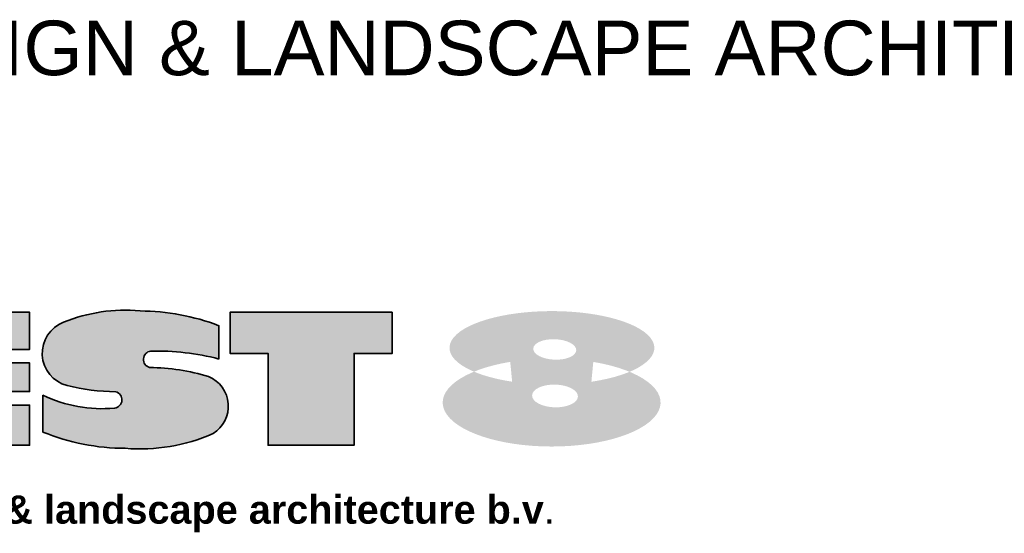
# Model space of a CAD drawing. Extents: x 0 to 840, y 0 to 594.
# Tile 7 of 16: x 760 to 792, y 258 to 275. Entities that reach past the tile are written whole.
import ezdxf

# ---------------------------------------------------------------- set-up
doc = ezdxf.new("R2010")
doc.units = 0
doc.layers.get('0').update_dxf_attribs({"lineweight": 0})
doc.layers.add('00_Example', color=7, linetype='Continuous')
doc.layers.add('100-kader', color=7, linetype='Continuous')
doc.styles.add('2.5 mm. - 1op100', font='arial.ttf', dxfattribs={"height": 0.25})
doc.styles.add('Style-Arial', font='arial.ttf', dxfattribs={"width": 0.8})

# ---------------------------------------------------------------- blocks, each defined once
blk = doc.blocks.new('west8')
at = {"layer": '100-kader', "lineweight": 35}
h = blk.add_hatch(color=256, dxfattribs=at)
edge = h.paths.add_edge_path()
edge.add_ellipse((6.376778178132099, 177.4238010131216), major_axis=(1.121483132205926e-15, 18.31581436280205), ratio=0.3592098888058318, start_angle=-40.70746756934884, end_angle=220.4662252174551)
edge.add_ellipse((16.17047701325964, 177.3732047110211), major_axis=(-1.192737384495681e-15, -19.47952304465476), ratio=0.4042744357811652, start_angle=-44.54157486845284, end_angle=224.3272237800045)
edge = h.paths.add_edge_path(flags=16)
edge.add_ellipse((6.665758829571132, 177.9320843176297), major_axis=(-0.1517560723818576, -3.845309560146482), ratio=0.4763884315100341, start_angle=0, end_angle=360)
edge = h.paths.add_edge_path(flags=16)
edge.add_ellipse((14.99180117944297, 177.9770961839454), major_axis=(-0.1011707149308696, -4.09829107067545), ratio=0.4968997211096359, start_angle=0, end_angle=360)
edge = h.paths.add_edge_path()
edge.add_line((8.376236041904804, 117.8733790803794), (2.427048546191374, 117.8733790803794))
edge.add_arc((38.48826265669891, 103.7961928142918), 38.71147551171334, 158.6758591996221, 180.0239808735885)
edge.add_arc((28.32337180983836, 101.027877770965), 28.67893697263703, 174.4932597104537, 202.3571306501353)
edge.add_arc((7.367577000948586, 92.25515914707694), 5.963111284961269, 200.9911989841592, 345.1430900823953)
edge.add_arc((-24.22674970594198, 99.92594866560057), 38.47417733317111, 346.1656660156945, 359.2595072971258)
edge.add_arc((15.69167567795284, 99.04459088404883), 1.497564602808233, 6.970611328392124, 165.1373301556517, ccw=False)
edge.add_arc((-7.738010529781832, 97.09652161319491), 25.00704328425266, 334.68224771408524, 364.8857182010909, ccw=False)
edge.add_line((14.86710863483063, 86.40256063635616), (21.44924738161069, 86.40256063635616))
edge.add_arc((-14.35017442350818, 101.1327926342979), 38.71147551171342, 337.6345176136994, 360.0239808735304)
edge.add_arc((-7.82533290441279, 103.814075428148), 32.29677758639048, 355.2666584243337, 383.7738597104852)
edge.add_arc((16.82885916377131, 113.8146185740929), 5.757177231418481, 391.6292933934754, 517.4302962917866)
edge.add_arc((47.96278503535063, 105.0312494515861), 38.07180035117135, 163.2172070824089, 179.2941424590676)
edge.add_arc((8.446412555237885, 105.8843945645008), 1.497564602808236, 186.970611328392, 345.13733015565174, ccw=False)
edge.add_arc((51.45024835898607, 106.6930431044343), 44.50135334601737, 165.4493436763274, 181.2752430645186, ccw=False)
h.paths.add_polyline_path([(2.273736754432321e-13, 148.8608630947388), (7.370493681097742, 148.8608630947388), (7.370493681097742, 142.0641829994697), (23.81625064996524, 142.0641829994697), (23.81625064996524, 126.6829447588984), (7.370493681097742, 126.6829447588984), (7.370493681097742, 119.8862646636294), (2.273736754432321e-13, 119.8862646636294)])
h.paths.add_polyline_path([(2.273736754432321e-13, 53.72423643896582), (2.273736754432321e-13, 84.02267326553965), (6.655619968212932, 84.02267326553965), (6.655619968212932, 69.65336106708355), (9.083722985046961, 69.65336106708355), (9.083722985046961, 84.02267326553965), (14.20251942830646, 84.02267326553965), (14.20251942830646, 69.65336106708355), (16.63062244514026, 69.65336106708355), (16.63062244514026, 84.02267326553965), (23.81625064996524, 84.02267326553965), (23.81625064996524, 53.72423643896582)])
h.paths.add_polyline_path([(23.81625064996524, 28.99385731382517), (23.81625064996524, 43.91407468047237), (2.273736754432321e-13, 51.3711825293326), (2.273736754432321e-13, 37.49267451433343), (11.6431212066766, 33.84709604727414), (2.273736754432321e-13, 30.20151758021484), (2.273736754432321e-13, 21.54275113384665), (11.6431212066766, 17.89717266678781), (2.273736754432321e-13, 14.25159419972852), (2.273736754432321e-13, 0), (23.81625064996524, 7.457107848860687), (23.81625064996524, 22.84686065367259), (14.00021900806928, 25.92035898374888)])
for points in [[(-2.273736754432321e-13, 148.8608630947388), (7.370493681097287, 148.8608630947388), (7.370493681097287, 142.0641829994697), (23.81625064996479, 142.0641829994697), (23.81625064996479, 126.6829447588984), (7.370493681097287, 126.6829447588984), (7.370493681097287, 119.8862646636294), (-2.273736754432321e-13, 119.8862646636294)], [(-2.273736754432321e-13, 53.72423643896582), (-2.273736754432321e-13, 84.02267326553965), (6.655619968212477, 84.02267326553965), (6.655619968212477, 69.65336106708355), (9.083722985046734, 69.65336106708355), (9.083722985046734, 84.02267326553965), (14.202519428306, 84.02267326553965), (14.202519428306, 69.65336106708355), (16.63062244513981, 69.65336106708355), (16.63062244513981, 84.02267326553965), (23.81625064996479, 84.02267326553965), (23.81625064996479, 53.72423643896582)]]:
    blk.add_lwpolyline(points, close=True, dxfattribs=at)
blk.add_lwpolyline([(8.376236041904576, 117.8733790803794), (2.427048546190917, 117.8733790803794, 0.09341909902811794), (-0.2232094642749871, 103.7799903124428, 0.1221816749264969), (1.800204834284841, 90.11902634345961, 0.7275556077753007), (13.13133662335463, 90.72618196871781, 0.05719490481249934), (14.24421448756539, 99.42872086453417, -0.8255588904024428), (17.17817107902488, 99.22633565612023, -0.132555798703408), (14.86710863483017, 86.40256063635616), (21.44924738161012, 86.40256063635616, 0.09800444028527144), (24.36129769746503, 101.1489951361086, 0.1250316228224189), (21.73085910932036, 116.8338049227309, 0.6116070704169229), (11.51260518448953, 116.0242640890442, 0.07026415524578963), (9.89387374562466, 105.5002645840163, -0.8255588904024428), (6.959917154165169, 105.7026497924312, -0.06916348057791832)], format="xyb", close=True, dxfattribs=at)
blk = doc.blocks.new('West 8')
at = {"color": 253, "xscale": 0.4507823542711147, "yscale": 0.4507823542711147, "zscale": 0.4507823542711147, "rotation": 270}
blk.add_blockref('west8', (1.477376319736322, 29.83531160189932), dxfattribs=at)
at = {"insert": (5.210503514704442, 15.05744365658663), "char_height": 2.286170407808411, "width": 246.103078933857, "attachment_point": 1, "style": '2.5 mm. - 1op100'}
blk.add_mtext('{\\fArial|b1|i0|c0|p34;West 8 urban design & landscape architecture b.v}. ', dxfattribs=at)

msp = doc.modelspace()

# ---------------------------------------------------------------- block references
at = {"xscale": 0.4087968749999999, "yscale": 0.4087968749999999, "zscale": 0.4087968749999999}
msp.add_blockref('West 8', (743.7661204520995, 252.942588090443), dxfattribs=at)

# ---------------------------------------------------------------- texts
at = {"layer": '00_Example', "insert": (744.2820974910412, 274.7584344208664), "char_height": 1.8, "width": 97.99999999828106, "attachment_point": 1, "line_spacing_factor": 1.006669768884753, "style": 'Style-Arial'}
msp.add_mtext('{\\fSwis721 BT|b0|i0|c0|p34;\\W1;URBAN DESIGN & LANDSCAPE ARCHITECT}', dxfattribs=at)

doc.saveas('drawing.dxf')
